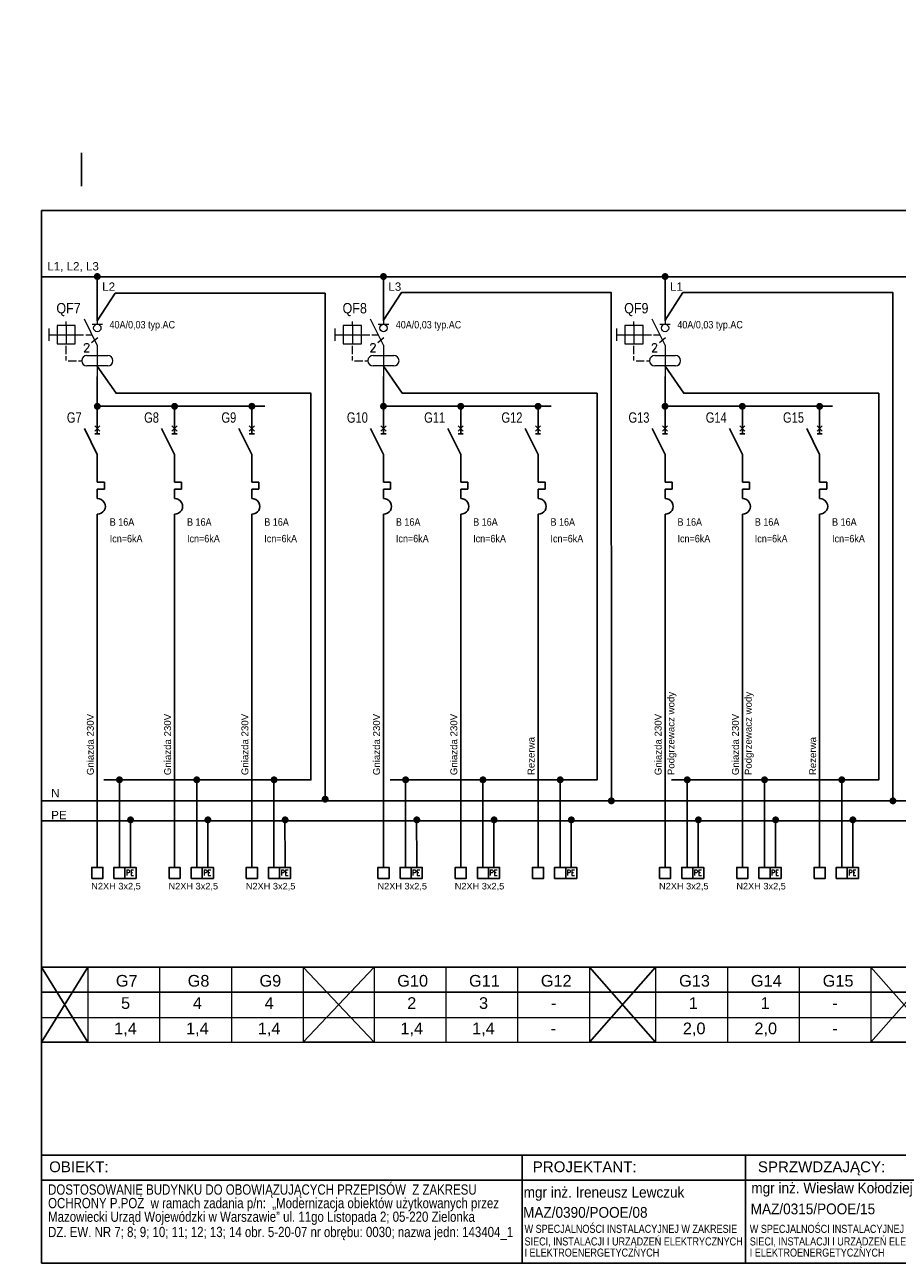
# Model space of a CAD drawing. Header units: millimetres. Extents: x 83969 to 164243, y -22860 to 4849.
# Tile 11 of 116: x 163496 to 163559, y -22670 to -22581. Entities that reach past the tile are written whole.
import ezdxf
from ezdxf.enums import TextEntityAlignment as Align

# ---------------------------------------------------------------- set-up
doc = ezdxf.new("R2010")
doc.units = ezdxf.units.MM
doc.linetypes.add('DASHED', pattern=[19.05, 12.7, -6.35])
doc.layers.get('0').update_dxf_attribs({"color": 251, "lineweight": 0})
for name, color, linetype in [('! GB N', 5, 'Continuous'), ('! GB Odbiory', 7, 'Continuous'), ('! GB Opis', 7, 'Continuous'), ('! GB PE', 96, 'Continuous'), ('! GB Przewody', 7, 'Continuous'), ('! GB Zabezpieczenia', 7, 'Continuous'), ('!TABELKA', 7, 'Continuous'), ('2DE_TXTART', 7, 'Continuous'), ('2DE_TXTCAR', 7, 'Continuous'), ('2DE_TXTFUN', 7, 'Continuous'), ('2DE_TXTLNK', 7, 'Continuous'), ('2DE_TXTMAN', 7, 'Continuous'), ('2DE_TXTNUM', 7, 'Continuous'), ('2DE_TXTORD', 7, 'Continuous'), ('2DE_TXTOTH', 7, 'Continuous'), ('2DE_TXTPFN', 7, 'Continuous'), ('2DE_TXTPIN', 7, 'Continuous'), ('B_strefy', 253, 'Continuous'), ('ROZDZIELNICE', 7, 'Continuous')]:
    doc.layers.add(name, color=color, linetype=linetype)
for name, color, linetype, lineweight in [('2DE_OBJ_Hager', 7, 'Continuous', 18), ('E_schematy 2', 3, 'Continuous', 20), ('E_TXT', 3, 'Continuous', 25), ('kreskowanie ściany', 251, 'Continuous', 0)]:
    doc.layers.add(name, color=color, linetype=linetype, lineweight=lineweight)
doc.styles.add('Arial', font='arial.ttf')
doc.styles.add('CP_ATTR', font='ROMANS.SHX')
doc.styles.add('CP_ELATT', font='cp_simplex.shx')
doc.styles.add('CP_ELATT_IT', font='cp_simplex.shx', dxfattribs={"oblique": 15})
doc.styles.add('Romans', font='romans.shx', dxfattribs={"width": 0.8})
doc.styles.get("Standard").update_dxf_attribs({"font": 'arial.ttf'})

# ---------------------------------------------------------------- blocks, each defined once
blk = doc.blocks.new('ramka A4')
at = {"linetype": 'ByBlock', "ltscale": 10}
blk.add_line((7.46, 199.45), (7.46, 205.66), dxfattribs=at)
for p, q in [((0.08, 0), (0.08, 195)), ((0.08, 195), (287.46, 195)), ((287.46, 0), (287.46, 195)), ((0.08, 20), (287.46, 20)), ((89.13, 20), (89.13, 0)), ((130.5, 20), (130.5, 0)), ((172.08, 20), (172.08, 0)), ((202.17, 20), (202.17, 0)), ((249.93, 20), (249.93, 0)), ((269.04, 20), (269.04, 0)), ((0.08, 15.39), (287.46, 15.39)), ((0.08, 0), (287.46, 0))]:
    blk.add_line(p, q)
for points in [[(249.93, 9.44), (269.04, 9.44)], [(249.93, 5.53), (269.04, 5.53)]]:
    blk.add_lwpolyline(points)
at = {"layer": '!TABELKA', "style": 'Arial'}
for s, height, width, p in [('DOSTOSOWANIE BUDYNKU DO OBOWIĄZUJĄCYCH PRZEPISÓW  Z ZAKRESU ', 1.9, 0.8, (1.3, 12.7)), ('mgr inż. Ireneusz Lewczuk', 2, 0.9, (89.41, 12.16)), ('mgr inż. Wiesław Kołodziej', 2, 0.9, (131.59, 12.94)), ('mgr inż. Piotr Tarasiuk', 2, 0.9, (173.3, 11.9)), ('OCHRONY P.POŻ  w ramach zadania p/n:  „Modernizacja obiektów użytkowanych przez ', 1.9, 0.8, (1.3, 10.19)), ('Mazowiecki Urząd Wojewódzki w Warszawie” ul. 11go Listopada 2; 05-220 Zielonka ', 1.9, 0.8, (1.3, 7.67)), ('MAZ/0390/POOE/08', 2, 0.9, (89.3, 8.42)), ('MAZ/0315/POOE/15', 2, 0.9, (131.47, 9.06)), ('DZ. EW. NR 7; 8; 9; 10; 11; 12; 13; 14 obr. 5-20-07 nr obrębu: 0030; nazwa jedn: 143404_1', 1.9, 0.8, (1.3, 4.84)), ('W SPECJALNOŚCI INSTALACYJNEJ W ZAKRESIE ', 1.5, 0.8, (89.57, 5.62)), ('W SPECJALNOŚCI INSTALACYJNEJ W ZAKRESIE ', 1.5, 0.8, (131.3, 5.62)), ('SIECI, INSTALACJI I URZĄDZEŃ ELEKTRYCZNYCH ', 1.5, 0.8, (89.57, 3.29)), ('SIECI, INSTALACJI I URZĄDZEŃ ELEKTRYCZNYCH ', 1.5, 0.8, (131.3, 3.29)), ('I ELEKTROENERGETYCZNYCH', 1.5, 0.8, (89.57, 1.22)), ('I ELEKTROENERGETYCZNYCH', 1.5, 0.8, (131.3, 1.22))]:
    blk.add_text(s, height=height, dxfattribs=dict(at, width=width)).set_placement(p)
at = {"style": 'Arial'}
for s, p in [('OBIEKT:', (1.49, 16.86)), ('PROJEKTANT:', (91.09, 16.86)), ('SPRZWDZAJĄCY:', (132.8, 16.86)), ('OPRACOWANIE:', (174.08, 16.86)), ('TEMAT:', (204.17, 16.86)), ('BRANŻA:', (251.93, 16.86)), ('NR RYS.', (269.46, 16.86)), ('FAZA:', (251.94, 6.5))]:
    blk.add_text(s, height=2, dxfattribs=at).set_placement(p)
blk = doc.blocks.new('cpelv_niec07_ns0026h')
for p, q in [((0, 2.5), (0, 7.5)), ((0, -2.5), (-3.12, 3.75)), ((0.62, 4.38), (-0.63, 3.12)), ((-0.63, 4.38), (0.62, 3.12)), ((-0.63, 2.5), (0.62, 2.5)), ((0, -7.5), (0, -2.5)), ((0, -7.5), (0, -9.15)), ((1.7, -9.15), (0, -9.15)), ((0, -10.85), (1.7, -10.85)), ((0, -10.85), (0, -12.5)), ((1.7, -10.85), (1.7, -9.15)), ((0, -13.12), (0, -12.5)), ((0, -16.87), (0, -17.5))]:
    blk.add_line(p, q)
at = {"linetype": 'Continuous'}
blk.add_line((0, -17.5), (0, -22.5), dxfattribs=at)
blk.add_arc((0.06, -15), 1.88, 268.2798, 91.7202)
at = {"linetype": 'ByBlock', "style": 'CP_ELATT_IT', "flags": 9}
for tag in ['VOLTAGE', 'IP', 'CURRENT', 'EL-STATUS', 'POWER', 'PRODUCT-TYPE', 'NUMBER', 'GROUP', 'NAME']:
    blk.add_attdef(tag, (1, 0.94), '', height=0.1, dxfattribs=at)
at = {"layer": '2DE_TXTART', "linetype": 'ByBlock', "style": 'CP_ELATT', "width": 0.9, "flags": 8}
blk.add_attdef('ARTICLE', (3, 5.14), '', height=1.8, dxfattribs=at)
at = {"layer": '2DE_TXTCAR', "linetype": 'ByBlock', "style": 'CP_ELATT', "width": 0.8, "flags": 8}
blk.add_attdef('CHARACTER', text='', height=2.5, dxfattribs=at).set_placement((-4, -6.86), align=Align.RIGHT)
at = {"layer": '2DE_TXTFUN', "linetype": 'ByBlock', "style": 'CP_ELATT', "width": 0.9, "flags": 8}
blk.add_attdef('FUNCTION', (3, -3.86), '', height=1.8, dxfattribs=at)
at = {"layer": '2DE_TXTLNK', "linetype": 'ByBlock', "style": 'CP_ELATT_IT', "oblique": 15, "width": 0.8, "flags": 8}
blk.add_attdef('LINK', text='', height=2.5, dxfattribs=at).set_placement((-4, -10.86), align=Align.RIGHT)
at = {"layer": '2DE_TXTMAN', "linetype": 'ByBlock', "style": 'CP_ELATT', "width": 0.9, "flags": 8}
blk.add_attdef('PRODUCER', (3, 2.14), '', height=1.8, dxfattribs=at)
at = {"layer": '2DE_TXTNUM', "linetype": 'ByBlock', "style": 'CP_ELATT', "width": 0.8, "flags": 8}
blk.add_attdef('TAG', text='', height=2.5, dxfattribs=at).set_placement((-4, 5.14), align=Align.RIGHT)
at = {"layer": '2DE_TXTORD', "linetype": 'ByBlock', "style": 'CP_ELATT', "width": 0.9, "flags": 8}
blk.add_attdef('ORDER-NO', (3, -0.86), '', height=1.8, dxfattribs=at)
at = {"layer": '2DE_TXTOTH', "linetype": 'ByBlock', "style": 'CP_ELATT', "width": 0.9, "flags": 8}
blk.add_attdef('OTHER', (3, -6.86), '', height=1.8, dxfattribs=at)
at = {"layer": '2DE_TXTPFN', "linetype": 'ByBlock', "style": 'CP_ELATT', "width": 0.8, "flags": 8}
blk.add_attdef('CF1', (0.5, 8), '', height=1.8, dxfattribs=at)
blk.add_attdef('CF2', text='', height=1.8, dxfattribs=at).set_placement((0.5, -23), align=Align.TOP_LEFT)
at = {"layer": '2DE_TXTPIN', "linetype": 'ByBlock', "style": 'CP_ELATT', "width": 0.8, "flags": 8}
blk.add_attdef('CP1', (-0.8, 5.5), '', height=1.8, rotation=90, dxfattribs=at)
blk.add_attdef('CP2', text='', height=1.8, rotation=90, dxfattribs=at).set_placement((-0.8, -20.5), align=Align.RIGHT)
blk = doc.blocks.new('LISTWA 1_N_PE')
for p, q in [((0, -24), (0, 0)), ((16, -24), (16, -8)), ((24, -16), (24, -24))]:
    blk.add_line(p, q)
for points in [[(-4, -32), (4, -32), (4, -24), (-4, -24)], [(12, -32), (20, -32), (20, -24), (12, -24)], [(20, -32), (28, -32), (28, -24), (20, -24)]]:
    blk.add_lwpolyline(points, close=True)
at = {"style": 'Romans', "width": 0.8}
blk.add_text('PE', height=4, dxfattribs=at).set_placement((20.73, -29.79))
at = {"width": 0.75}
blk.add_attdef('N', (12.85, -30.3), '', height=4, dxfattribs=at)
for tag, p in [('PRZEWÓD', (-4.36, -39.93)), ('MOC', (6.8, -47.63))]:
    blk.add_attdef(tag, p, '', height=4.75)
at = {"flags": 4}
blk.add_attdef('NR ', (9.64, -55.59), '', height=4.75, dxfattribs=at)
blk = doc.blocks.new('A$C61F7E6F3')
blk.add_line((-37.5, 0), (37.5, 0))
blk.add_circle((0, -26.5), 26.5)
blk = doc.blocks.new('cpelv_eiec07_ns0023_p1')
for p, q in [((0, 7.5), (0, 2.5)), ((-7.5, 2.2), (-7.5, 3.2)), ((0, -2.5), (-3.12, 3.75)), ((-11.7, 1.5), (-11.7, -1.5)), ((-11.7, 0), (-9.7, 0)), ((-9.7, 0), (-5.3, 0)), ((-7.5, 2.2), (-7.5, -2.2)), ((-5.3, 0), (-3.3, 0)), ((-2.8, 0), (-1.25, 0)), ((-7.5, -4.7), (-7.5, -2.7)), ((-1.36, -1.85), (0.11, -0.65)), ((0, -2.5), (0, -10)), ((-7.5, -6.2), (-7.5, -5.2)), ((-2.5, -5), (2.5, -5)), ((-7, -6.25), (-5, -6.25)), ((-4.5, -6.25), (-3.75, -6.25)), ((2.5, -7.5), (-2.5, -7.5))]:
    blk.add_line(p, q)
blk.add_lwpolyline([(-9.7, -2.2), (-5.3, -2.2), (-5.3, 2.2), (-9.7, 2.2)], close=True)
for centre, start, end in [((-2.5, -6.25), 90, 270), ((2.5, -6.25), 270, 90)]:
    blk.add_arc(centre, 1.25, start, end)
at = {"xscale": 0.03333333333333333, "yscale": 0.03333333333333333, "zscale": 0.03333333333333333}
blk.add_blockref('A$C61F7E6F3', (0, 2.5), dxfattribs=at)
at = {"style": 'CP_ATTR'}
blk.add_text('2', height=2, dxfattribs=at).set_placement((-3.4, -4.09))
at = {"linetype": 'ByBlock', "style": 'CP_ELATT', "flags": 9}
for tag in ['VOLTAGE', 'TEXT_01', 'NAME', 'GROUP', 'NUMBER', 'PRODUCT-TYPE', 'POWER', 'EL-STATUS', 'CURRENT', 'IP', 'PRODUCER']:
    blk.add_attdef(tag, (1, -1.56), '', height=0.1, dxfattribs=at)
at = {"layer": '2DE_TXTART', "linetype": 'ByBlock', "style": 'CP_ELATT', "width": 0.6, "flags": 8}
for tag, p in [('ARTICLE', (4, 3.55)), ('ARTICLE-1', (4, 0.55)), ('ARTICLE-2', (4, -2.45))]:
    blk.add_attdef(tag, p, '', height=1.8, dxfattribs=at)
at = {"layer": '2DE_TXTCAR', "linetype": 'ByBlock', "style": 'CP_ELATT', "width": 0.6, "flags": 8}
blk.add_attdef('CHARACTER', text='', height=1.8, dxfattribs=at).set_placement((-9, -5.45), align=Align.RIGHT)
at = {"layer": '2DE_TXTFUN', "linetype": 'ByBlock', "style": 'CP_ELATT', "width": 0.6, "flags": 8}
blk.add_attdef('FUNCTION', (4, -5.45), '', height=1.8, dxfattribs=at)
at = {"layer": '2DE_TXTLNK', "linetype": 'ByBlock', "style": 'CP_ELATT_IT', "oblique": 15, "width": 0.6, "flags": 8}
blk.add_attdef('LINK', text='', height=1.8, dxfattribs=at).set_placement((-9, -8.45), align=Align.RIGHT)
at = {"layer": '2DE_TXTNUM', "linetype": 'ByBlock', "style": 'CP_ELATT', "width": 0.6, "flags": 8}
blk.add_attdef('TAG', text='', height=2.5, dxfattribs=at).set_placement((-4, 5.14), align=Align.RIGHT)
at = {"layer": '2DE_TXTORD', "linetype": 'ByBlock', "style": 'CP_ELATT', "width": 0.6, "flags": 8}
blk.add_attdef('ORDER-NO', (4, 6.55), '', height=1.8, dxfattribs=at)
at = {"layer": '2DE_TXTOTH', "linetype": 'ByBlock', "style": 'CP_ELATT', "width": 0.6, "flags": 8}
blk.add_attdef('OTHER', (4, -8.45), '', height=1.8, dxfattribs=at)
at = {"layer": '2DE_TXTPFN', "linetype": 'ByBlock', "style": 'CP_ELATT', "width": 0.6, "flags": 8}
blk.add_attdef('CF1', (0.5, 8), '', height=1.8, dxfattribs=at)
blk.add_attdef('CF2', text='', height=1.8, dxfattribs=at).set_placement((0.5, -10.5), align=Align.TOP_LEFT)
at = {"layer": '2DE_TXTPIN', "linetype": 'ByBlock', "style": 'CP_ELATT', "width": 0.6, "flags": 8}
blk.add_attdef('CP1', (-0.8, 5.5), '', height=1.8, rotation=90, dxfattribs=at)
blk.add_attdef('CP2', text='', height=1.8, rotation=90, dxfattribs=at).set_placement((-0.8, -9), align=Align.RIGHT)

msp = doc.modelspace()

# ---------------------------------------------------------------- hatches: boundary and pattern name
at = {"layer": 'kreskowanie ściany', "ltscale": 20}
h = msp.add_hatch(dxfattribs=at)
h.set_pattern_fill('ANSI31', color=256, scale=1.111111, angle=90, style=0)
h.set_pattern_definition([(45, (194989.986, -78415.222), (2.49451559, -2.49451559), [])])
h.paths.add_polyline_path([(163545.741, -22593.8), (163545.741, -22580.829), (163537.741, -22583.954), (163537.741, -22593.8)])
h.paths.add_polyline_path([(163537.741, -22583.954), (163537.741, -22593.8), (163545.741, -22593.8), (163545.741, -22580.829)])
h.paths.add_polyline_path([(163500.741, -22583.954), (163492.741, -22580.829), (163492.741, -22593.8), (163500.741, -22593.8)])
h.paths.add_polyline_path([(163492.741, -22593.8), (163500.741, -22593.8), (163500.741, -22583.954), (163492.741, -22580.829)])

# ---------------------------------------------------------------- linework, layer by layer
at = {"layer": '! GB N', "ltscale": 2}
msp.add_line((163497.286, -22636.885), (163609.396, -22636.885), dxfattribs=at)
at = {"layer": '! GB N'}
for points in [[(163501.348, -22602.219), (163502.642, -22600.221), (163517.806, -22600.223), (163517.812, -22636.762)], [(163522.026, -22602.171), (163523.32, -22600.173), (163538.484, -22600.175), (163538.49, -22636.714)], [(163542.372, -22602.171), (163543.666, -22600.173), (163558.83, -22600.175), (163558.836, -22636.714)], [(163501.348, -22605.484), (163502.702, -22607.438), (163516.782, -22607.438), (163516.782, -22635.368), (163501.823, -22635.368)], [(163522.026, -22605.484), (163523.38, -22607.438), (163537.46, -22607.438), (163537.46, -22635.368), (163522.501, -22635.368)], [(163542.372, -22605.484), (163543.726, -22607.438), (163557.806, -22607.438), (163557.806, -22635.368), (163542.848, -22635.368)]]:
    msp.add_lwpolyline(points, dxfattribs=at)
at = {"layer": '! GB N', "color": 5, "linetype": 'DASHED', "ltscale": 2, "const_width": 0.25}
for points in [[(163502.825, -22635.365, 1), (163503.075, -22635.365, 1)], [(163508.409, -22635.365, 1), (163508.659, -22635.365, 1)], [(163513.993, -22635.365, 1), (163514.243, -22635.365, 1)], [(163523.503, -22635.365, 1), (163523.753, -22635.365, 1)], [(163529.087, -22635.365, 1), (163529.337, -22635.365, 1)], [(163534.671, -22635.365, 1), (163534.921, -22635.365, 1)], [(163543.849, -22635.365, 1), (163544.099, -22635.365, 1)], [(163549.433, -22635.365, 1), (163549.683, -22635.365, 1)], [(163555.017, -22635.365, 1), (163555.267, -22635.365, 1)], [(163517.687, -22636.762, 1), (163517.937, -22636.762, 1)], [(163538.365, -22636.884, 1), (163538.615, -22636.884, 1)], [(163558.711, -22636.884, 1), (163558.961, -22636.884, 1)]]:
    msp.add_lwpolyline(points, format="xyb", close=True, dxfattribs=at)
at = {"layer": '! GB PE', "ltscale": 2}
msp.add_line((163497.286, -22638.327), (163609.396, -22638.327), dxfattribs=at)
at = {"layer": '! GB Przewody'}
for p, q in [((163501.348, -22600.966), (163501.348, -22598.977)), ((163501.348, -22602.219), (163501.348, -22599.102)), ((163522.026, -22600.966), (163522.026, -22598.977)), ((163522.026, -22602.219), (163522.026, -22599.102)), ((163542.372, -22600.966), (163542.372, -22598.977)), ((163542.372, -22602.219), (163542.372, -22599.102)), ((163501.348, -22606.234), (163501.348, -22609.99)), ((163522.026, -22606.234), (163522.026, -22609.99)), ((163542.372, -22606.234), (163542.372, -22609.99)), ((163501.348, -22608.386), (163513.454, -22608.386)), ((163506.932, -22608.386), (163506.932, -22609.99)), ((163512.515, -22608.386), (163512.515, -22609.99)), ((163522.026, -22608.386), (163534.131, -22608.386)), ((163527.609, -22608.386), (163527.609, -22609.99)), ((163533.193, -22608.386), (163533.193, -22609.99)), ((163542.372, -22608.386), (163554.478, -22608.386)), ((163547.956, -22608.386), (163547.956, -22609.99)), ((163553.54, -22608.386), (163553.54, -22609.99)), ((163501.348, -22617.862), (163501.348, -22639.292)), ((163506.932, -22617.862), (163506.932, -22639.292)), ((163512.515, -22617.862), (163512.515, -22639.292)), ((163522.026, -22617.862), (163522.026, -22639.292)), ((163527.609, -22617.862), (163527.609, -22639.292)), ((163533.193, -22617.862), (163533.193, -22639.292)), ((163542.372, -22617.862), (163542.372, -22639.292)), ((163547.956, -22617.862), (163547.956, -22639.292)), ((163553.54, -22617.862), (163553.54, -22639.292))]:
    msp.add_line(p, q, dxfattribs=at)
at = {"layer": '! GB Przewody', "const_width": 0.25}
for points in [[(163501.223, -22599.013, 1), (163501.473, -22599.013, 1)], [(163521.901, -22599.013, 1), (163522.151, -22599.013, 1)], [(163542.247, -22599.013, 1), (163542.497, -22599.013, 1)], [(163501.223, -22608.386, 1), (163501.473, -22608.386, 1)], [(163506.807, -22608.386, 1), (163507.057, -22608.386, 1)], [(163512.39, -22608.386, 1), (163512.64, -22608.386, 1)], [(163521.901, -22608.386, 1), (163522.151, -22608.386, 1)], [(163527.484, -22608.386, 1), (163527.734, -22608.386, 1)], [(163533.068, -22608.386, 1), (163533.318, -22608.386, 1)], [(163542.247, -22608.386, 1), (163542.497, -22608.386, 1)], [(163547.831, -22608.386, 1), (163548.081, -22608.386, 1)], [(163553.415, -22608.386, 1), (163553.665, -22608.386, 1)], [(163503.629, -22638.258, 1), (163503.879, -22638.258, 1)], [(163509.213, -22638.258, 1), (163509.463, -22638.258, 1)], [(163514.796, -22638.258, 1), (163515.046, -22638.258, 1)], [(163524.307, -22638.258, 1), (163524.557, -22638.258, 1)], [(163529.89, -22638.258, 1), (163530.14, -22638.258, 1)], [(163535.474, -22638.258, 1), (163535.724, -22638.258, 1)], [(163544.653, -22638.258, 1), (163544.903, -22638.258, 1)], [(163550.237, -22638.258, 1), (163550.487, -22638.258, 1)], [(163555.82, -22638.258, 1), (163556.07, -22638.258, 1)]]:
    msp.add_lwpolyline(points, format="xyb", close=True, dxfattribs=at)
at = {"layer": '! GB Przewody'}
for points in [[(163497.317, -22599.031), (163609.396, -22599.031)], [(163502.948, -22640.092), (163502.948, -22635.365)], [(163508.532, -22640.092), (163508.532, -22635.365)], [(163514.115, -22640.092), (163514.115, -22635.365)], [(163523.626, -22640.092), (163523.626, -22635.365)], [(163529.209, -22640.092), (163529.209, -22635.365)], [(163534.793, -22640.092), (163534.793, -22635.365)], [(163543.972, -22640.092), (163543.972, -22635.365)], [(163549.556, -22640.092), (163549.556, -22635.365)], [(163555.14, -22640.092), (163555.14, -22635.365)], [(163503.748, -22641.292), (163503.741, -22638.197)], [(163509.332, -22641.292), (163509.325, -22638.197)], [(163514.915, -22641.292), (163514.909, -22638.197)], [(163524.426, -22641.292), (163524.419, -22638.197)], [(163530.009, -22641.292), (163530.003, -22638.197)], [(163535.593, -22641.292), (163535.586, -22638.197)], [(163544.772, -22641.292), (163544.765, -22638.197)], [(163550.356, -22641.292), (163550.349, -22638.197)], [(163555.94, -22641.292), (163555.933, -22638.197)]]:
    msp.add_lwpolyline(points, dxfattribs=at)
at = {"layer": 'B_strefy', "color": 7, "linetype": 'Continuous'}
msp.add_line((163497.317, -22650.71), (163609.396, -22650.71), dxfattribs=at)
at = {"layer": 'E_schematy 2', "color": 7, "linetype": 'Continuous'}
for p, q in [((163500.664, -22648.905), (163500.664, -22654.306)), ((163505.851, -22648.905), (163505.851, -22654.271)), ((163505.851, -22648.905), (163505.851, -22654.306)), ((163511.039, -22648.905), (163511.039, -22654.271)), ((163511.039, -22648.905), (163511.039, -22654.306)), ((163516.227, -22648.905), (163516.227, -22654.271)), ((163516.227, -22648.905), (163516.227, -22654.306)), ((163521.341, -22648.905), (163521.341, -22654.306)), ((163526.529, -22648.905), (163526.529, -22654.271)), ((163526.529, -22648.905), (163526.529, -22654.306)), ((163531.717, -22648.905), (163531.717, -22654.271)), ((163531.717, -22648.905), (163531.717, -22654.306)), ((163536.905, -22648.905), (163536.905, -22654.271)), ((163536.905, -22648.905), (163536.905, -22654.306)), ((163541.688, -22648.905), (163541.688, -22654.306)), ((163546.876, -22648.905), (163546.876, -22654.271)), ((163546.876, -22648.905), (163546.876, -22654.306)), ((163552.063, -22648.905), (163552.063, -22654.271)), ((163552.063, -22648.905), (163552.063, -22654.306)), ((163557.251, -22648.905), (163557.251, -22654.271)), ((163557.251, -22648.905), (163557.251, -22654.306)), ((163497.317, -22650.71), (163609.396, -22650.71)), ((163497.317, -22650.71), (163609.396, -22650.71)), ((163497.317, -22652.54), (163609.396, -22652.54)), ((163497.317, -22654.306), (163609.396, -22654.306))]:
    msp.add_line(p, q, dxfattribs=at)
at = {"layer": 'ROZDZIELNICE'}
for points in [[(163497.317, -22648.905), (163609.396, -22648.905)], [(163497.317, -22648.905), (163500.664, -22654.306), (163497.317, -22654.306), (163500.664, -22648.905)], [(163516.227, -22648.905), (163521.341, -22654.306), (163516.227, -22654.306), (163521.341, -22648.905)], [(163536.905, -22648.905), (163541.688, -22654.306), (163536.905, -22654.306), (163541.688, -22648.905)], [(163557.251, -22648.905), (163562.034, -22654.306), (163557.251, -22654.306), (163562.034, -22648.905)]]:
    msp.add_lwpolyline(points, dxfattribs=at)

# ---------------------------------------------------------------- block references
at = {"layer": '! GB Odbiory'}
ref = msp.add_blockref('LISTWA 1_N_PE', (163501.348, -22639.292), dxfattribs=dict(at, xscale=0.1, yscale=0.1, zscale=0.1))
ref.add_attrib('PRZEWÓD', 'N2XH 3x2,5', (163500.912, -22643.285), dxfattribs={"layer": '0', "height": 0.4752, "style": 'Arial'})
ref = msp.add_blockref('LISTWA 1_N_PE', (163506.932, -22639.292), dxfattribs=dict(at, xscale=0.1, yscale=0.1, zscale=0.1))
ref.add_attrib('PRZEWÓD', 'N2XH 3x2,5', (163506.496, -22643.285), dxfattribs={"layer": '0', "height": 0.4752, "style": 'Arial'})
ref = msp.add_blockref('LISTWA 1_N_PE', (163512.515, -22639.292), dxfattribs=dict(at, xscale=0.1, yscale=0.1, zscale=0.1))
ref.add_attrib('PRZEWÓD', 'N2XH 3x2,5', (163512.08, -22643.286), dxfattribs={"layer": '0', "height": 0.4752, "style": 'Arial'})
ref = msp.add_blockref('LISTWA 1_N_PE', (163522.026, -22639.292), dxfattribs=dict(at, xscale=0.1, yscale=0.1, zscale=0.1))
ref.add_attrib('PRZEWÓD', 'N2XH 3x2,5', (163521.59, -22643.285), dxfattribs={"layer": '0', "height": 0.4752, "style": 'Arial'})
ref = msp.add_blockref('LISTWA 1_N_PE', (163527.609, -22639.292), dxfattribs=dict(at, xscale=0.1, yscale=0.1, zscale=0.1))
ref.add_attrib('PRZEWÓD', 'N2XH 3x2,5', (163527.174, -22643.285), dxfattribs={"layer": '0', "height": 0.4752, "style": 'Arial'})
at = {"layer": '! GB Odbiory', "xscale": 0.1, "yscale": 0.1, "zscale": 0.1}
for p in [(163533.193, -22639.292), (163553.54, -22639.292)]:
    msp.add_blockref('LISTWA 1_N_PE', p, dxfattribs=at)
at = {"layer": '! GB Odbiory'}
ref = msp.add_blockref('LISTWA 1_N_PE', (163542.372, -22639.292), dxfattribs=dict(at, xscale=0.1, yscale=0.1, zscale=0.1))
ref.add_attrib('PRZEWÓD', 'N2XH 3x2,5', (163541.936, -22643.285), dxfattribs={"layer": '0', "height": 0.4752, "style": 'Arial'})
ref = msp.add_blockref('LISTWA 1_N_PE', (163547.956, -22639.292), dxfattribs=dict(at, xscale=0.1, yscale=0.1, zscale=0.1))
ref.add_attrib('PRZEWÓD', 'N2XH 3x2,5', (163547.52, -22643.285), dxfattribs={"layer": '0', "height": 0.4752, "style": 'Arial'})
at = {"layer": '! GB Zabezpieczenia'}
ref = msp.add_blockref('cpelv_niec07_ns0026h', (163501.348, -22611.115), dxfattribs=dict(at, xscale=0.3, yscale=0.3, zscale=0.3))
ref.add_attrib('TAG', 'G7', dxfattribs={"layer": '2DE_TXTNUM', "color": 7, "linetype": 'ByBlock', "height": 0.75, "style": 'CP_ELATT', "width": 0.8, "flags": 8}).set_placement((163500.219, -22609.572), align=Align.RIGHT)
ref.add_attrib('ARTICLE', 'B 16A', (163502.248, -22617.012), dxfattribs={"layer": '2DE_TXTART', "color": 7, "linetype": 'ByBlock', "height": 0.54, "style": 'CP_ELATT', "width": 0.9, "flags": 8})
ref.add_attrib('PRODUCER', 'Icn=6kA', (163502.248, -22618.211), dxfattribs={"layer": '2DE_TXTMAN', "color": 7, "linetype": 'ByBlock', "height": 0.54, "style": 'CP_ELATT', "width": 0.9, "flags": 8})
ref = msp.add_blockref('cpelv_niec07_ns0026h', (163506.932, -22611.115), dxfattribs=dict(at, xscale=0.3, yscale=0.3, zscale=0.3))
ref.add_attrib('TAG', 'G8', dxfattribs={"layer": '2DE_TXTNUM', "color": 7, "linetype": 'ByBlock', "height": 0.75, "style": 'CP_ELATT', "width": 0.8, "flags": 8}).set_placement((163505.803, -22609.572), align=Align.RIGHT)
ref.add_attrib('ARTICLE', 'B 16A', (163507.832, -22617.012), dxfattribs={"layer": '2DE_TXTART', "color": 7, "linetype": 'ByBlock', "height": 0.54, "style": 'CP_ELATT', "width": 0.9, "flags": 8})
ref.add_attrib('PRODUCER', 'Icn=6kA', (163507.832, -22618.211), dxfattribs={"layer": '2DE_TXTMAN', "color": 7, "linetype": 'ByBlock', "height": 0.54, "style": 'CP_ELATT', "width": 0.9, "flags": 8})
ref = msp.add_blockref('cpelv_niec07_ns0026h', (163512.515, -22611.115), dxfattribs=dict(at, xscale=0.3, yscale=0.3, zscale=0.3))
ref.add_attrib('TAG', 'G9', dxfattribs={"layer": '2DE_TXTNUM', "color": 7, "linetype": 'ByBlock', "height": 0.75, "style": 'CP_ELATT', "width": 0.8, "flags": 8}).set_placement((163511.387, -22609.572), align=Align.RIGHT)
ref.add_attrib('ARTICLE', 'B 16A', (163513.415, -22617.012), dxfattribs={"layer": '2DE_TXTART', "color": 7, "linetype": 'ByBlock', "height": 0.54, "style": 'CP_ELATT', "width": 0.9, "flags": 8})
ref.add_attrib('PRODUCER', 'Icn=6kA', (163513.415, -22618.211), dxfattribs={"layer": '2DE_TXTMAN', "color": 7, "linetype": 'ByBlock', "height": 0.54, "style": 'CP_ELATT', "width": 0.9, "flags": 8})
ref = msp.add_blockref('cpelv_niec07_ns0026h', (163522.026, -22611.115), dxfattribs=dict(at, xscale=0.3, yscale=0.3, zscale=0.3))
ref.add_attrib('TAG', 'G10', dxfattribs={"layer": '2DE_TXTNUM', "color": 7, "linetype": 'ByBlock', "height": 0.75, "style": 'CP_ELATT', "width": 0.8, "flags": 8}).set_placement((163520.897, -22609.572), align=Align.RIGHT)
ref.add_attrib('ARTICLE', 'B 16A', (163522.926, -22617.012), dxfattribs={"layer": '2DE_TXTART', "color": 7, "linetype": 'ByBlock', "height": 0.54, "style": 'CP_ELATT', "width": 0.9, "flags": 8})
ref.add_attrib('PRODUCER', 'Icn=6kA', (163522.926, -22618.211), dxfattribs={"layer": '2DE_TXTMAN', "color": 7, "linetype": 'ByBlock', "height": 0.54, "style": 'CP_ELATT', "width": 0.9, "flags": 8})
ref = msp.add_blockref('cpelv_niec07_ns0026h', (163527.609, -22611.115), dxfattribs=dict(at, xscale=0.3, yscale=0.3, zscale=0.3))
ref.add_attrib('TAG', 'G11', dxfattribs={"layer": '2DE_TXTNUM', "color": 7, "linetype": 'ByBlock', "height": 0.75, "style": 'CP_ELATT', "width": 0.8, "flags": 8}).set_placement((163526.481, -22609.572), align=Align.RIGHT)
ref.add_attrib('ARTICLE', 'B 16A', (163528.509, -22617.012), dxfattribs={"layer": '2DE_TXTART', "color": 7, "linetype": 'ByBlock', "height": 0.54, "style": 'CP_ELATT', "width": 0.9, "flags": 8})
ref.add_attrib('PRODUCER', 'Icn=6kA', (163528.509, -22618.211), dxfattribs={"layer": '2DE_TXTMAN', "color": 7, "linetype": 'ByBlock', "height": 0.54, "style": 'CP_ELATT', "width": 0.9, "flags": 8})
ref = msp.add_blockref('cpelv_niec07_ns0026h', (163533.193, -22611.115), dxfattribs=dict(at, xscale=0.3, yscale=0.3, zscale=0.3))
ref.add_attrib('TAG', 'G12', dxfattribs={"layer": '2DE_TXTNUM', "color": 7, "linetype": 'ByBlock', "height": 0.75, "style": 'CP_ELATT', "width": 0.8, "flags": 8}).set_placement((163532.065, -22609.572), align=Align.RIGHT)
ref.add_attrib('ARTICLE', 'B 16A', (163534.093, -22617.012), dxfattribs={"layer": '2DE_TXTART', "color": 7, "linetype": 'ByBlock', "height": 0.54, "style": 'CP_ELATT', "width": 0.9, "flags": 8})
ref.add_attrib('PRODUCER', 'Icn=6kA', (163534.093, -22618.211), dxfattribs={"layer": '2DE_TXTMAN', "color": 7, "linetype": 'ByBlock', "height": 0.54, "style": 'CP_ELATT', "width": 0.9, "flags": 8})
ref = msp.add_blockref('cpelv_niec07_ns0026h', (163542.372, -22611.115), dxfattribs=dict(at, xscale=0.3, yscale=0.3, zscale=0.3))
ref.add_attrib('TAG', 'G13', dxfattribs={"layer": '2DE_TXTNUM', "color": 7, "linetype": 'ByBlock', "height": 0.75, "style": 'CP_ELATT', "width": 0.8, "flags": 8}).set_placement((163541.243, -22609.572), align=Align.RIGHT)
ref.add_attrib('ARTICLE', 'B 16A', (163543.272, -22617.012), dxfattribs={"layer": '2DE_TXTART', "color": 7, "linetype": 'ByBlock', "height": 0.54, "style": 'CP_ELATT', "width": 0.9, "flags": 8})
ref.add_attrib('PRODUCER', 'Icn=6kA', (163543.272, -22618.211), dxfattribs={"layer": '2DE_TXTMAN', "color": 7, "linetype": 'ByBlock', "height": 0.54, "style": 'CP_ELATT', "width": 0.9, "flags": 8})
ref = msp.add_blockref('cpelv_niec07_ns0026h', (163547.956, -22611.115), dxfattribs=dict(at, xscale=0.3, yscale=0.3, zscale=0.3))
ref.add_attrib('TAG', 'G14', dxfattribs={"layer": '2DE_TXTNUM', "color": 7, "linetype": 'ByBlock', "height": 0.75, "style": 'CP_ELATT', "width": 0.8, "flags": 8}).set_placement((163546.827, -22609.572), align=Align.RIGHT)
ref.add_attrib('ARTICLE', 'B 16A', (163548.856, -22617.012), dxfattribs={"layer": '2DE_TXTART', "color": 7, "linetype": 'ByBlock', "height": 0.54, "style": 'CP_ELATT', "width": 0.9, "flags": 8})
ref.add_attrib('PRODUCER', 'Icn=6kA', (163548.856, -22618.211), dxfattribs={"layer": '2DE_TXTMAN', "color": 7, "linetype": 'ByBlock', "height": 0.54, "style": 'CP_ELATT', "width": 0.9, "flags": 8})
ref = msp.add_blockref('cpelv_niec07_ns0026h', (163553.54, -22611.115), dxfattribs=dict(at, xscale=0.3, yscale=0.3, zscale=0.3))
ref.add_attrib('TAG', 'G15', dxfattribs={"layer": '2DE_TXTNUM', "color": 7, "linetype": 'ByBlock', "height": 0.75, "style": 'CP_ELATT', "width": 0.8, "flags": 8}).set_placement((163552.411, -22609.572), align=Align.RIGHT)
ref.add_attrib('ARTICLE', 'B 16A', (163554.44, -22617.012), dxfattribs={"layer": '2DE_TXTART', "color": 7, "linetype": 'ByBlock', "height": 0.54, "style": 'CP_ELATT', "width": 0.9, "flags": 8})
ref.add_attrib('PRODUCER', 'Icn=6kA', (163554.44, -22618.211), dxfattribs={"layer": '2DE_TXTMAN', "color": 7, "linetype": 'ByBlock', "height": 0.54, "style": 'CP_ELATT', "width": 0.9, "flags": 8})
at = {"layer": '!TABELKA', "xscale": 0.3900000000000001, "yscale": 0.3900000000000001, "zscale": 0.3900000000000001}
msp.add_blockref('ramka A4', (163497.286, -22670.283), dxfattribs=at)
at = {"layer": '2DE_OBJ_Hager'}
ref = msp.add_blockref('cpelv_eiec07_ns0023_p1', (163501.348, -22603.216), dxfattribs=dict(at, xscale=0.3, yscale=0.3, zscale=0.3))
ref.add_attrib('ARTICLE', '40A/0,03 typ.AC', (163502.234, -22602.762), dxfattribs={"layer": '2DE_TXTART', "linetype": 'ByBlock', "height": 0.54, "style": 'CP_ELATT', "width": 0.9, "flags": 8})
ref.add_attrib('TAG', 'QF7', dxfattribs={"layer": '2DE_TXTNUM', "linetype": 'ByBlock', "height": 0.75, "style": 'CP_ELATT', "width": 0.9, "flags": 8}).set_placement((163500.148, -22601.675), align=Align.RIGHT)
ref = msp.add_blockref('cpelv_eiec07_ns0023_p1', (163522.026, -22603.216), dxfattribs=dict(at, xscale=0.3, yscale=0.3, zscale=0.3))
ref.add_attrib('ARTICLE', '40A/0,03 typ.AC', (163522.912, -22602.762), dxfattribs={"layer": '2DE_TXTART', "linetype": 'ByBlock', "height": 0.54, "style": 'CP_ELATT', "width": 0.9, "flags": 8})
ref.add_attrib('TAG', 'QF8', dxfattribs={"layer": '2DE_TXTNUM', "linetype": 'ByBlock', "height": 0.75, "style": 'CP_ELATT', "width": 0.9, "flags": 8}).set_placement((163520.826, -22601.675), align=Align.RIGHT)
ref = msp.add_blockref('cpelv_eiec07_ns0023_p1', (163542.372, -22603.216), dxfattribs=dict(at, xscale=0.3, yscale=0.3, zscale=0.3))
ref.add_attrib('ARTICLE', '40A/0,03 typ.AC', (163543.259, -22602.762), dxfattribs={"layer": '2DE_TXTART', "linetype": 'ByBlock', "height": 0.54, "style": 'CP_ELATT', "width": 0.9, "flags": 8})
ref.add_attrib('TAG', 'QF9', dxfattribs={"layer": '2DE_TXTNUM', "linetype": 'ByBlock', "height": 0.75, "style": 'CP_ELATT', "width": 0.9, "flags": 8}).set_placement((163541.172, -22601.675), align=Align.RIGHT)

# ---------------------------------------------------------------- texts
at = {"layer": '! GB N', "color": 5, "style": 'Arial'}
msp.add_text('N', height=0.6, dxfattribs=at).set_placement((163498.015, -22636.632))
at = {"layer": '! GB Opis', "style": 'Arial'}
for s, p in [('Podgrzewacz wody', (163543.048, -22635.029)), ('Podgrzewacz wody', (163548.632, -22635.029)), ('Gniazda 230V', (163501.095, -22635.03)), ('Gniazda 230V', (163506.679, -22635.029)), ('Gniazda 230V', (163512.263, -22635.029)), ('Gniazda 230V', (163521.773, -22635.03)), ('Gniazda 230V', (163527.357, -22635.029)), ('Gniazda 230V', (163542.119, -22635.03)), ('Gniazda 230V', (163547.703, -22635.029)), ('Rezerwa', (163532.94, -22635.029)), ('Rezerwa', (163553.287, -22635.029))]:
    msp.add_text(s, height=0.5, rotation=90, dxfattribs=at).set_placement(p)
at = {"layer": '! GB PE', "color": 96, "style": 'Arial'}
msp.add_text('PE', height=0.6, dxfattribs=at).set_placement((163498.015, -22638.211))
at = {"layer": '! GB Przewody', "style": 'Arial'}
msp.add_text('L1, L2, L3', height=0.6, dxfattribs=at).set_placement((163497.729, -22598.573))
at = {"layer": '! GB Zabezpieczenia', "color": 1, "linetype": 'Continuous', "style": 'Arial'}
for s, p in [('L2', (163501.703, -22600.043)), ('L3', (163522.381, -22600.043)), ('L1', (163542.727, -22600.043))]:
    msp.add_text(s, height=0.6, dxfattribs=at).set_placement(p)
at = {"layer": 'E_TXT', "color": 7, "linetype": 'Continuous', "style": 'Arial'}
for s, height, p in [('G7', 0.8438, (163502.689, -22650.304)), ('G8', 0.8438, (163507.877, -22650.304)), ('G9', 0.8438, (163513.065, -22650.304)), ('G10', 0.8438, (163523.019, -22650.304)), ('G11', 0.8438, (163528.206, -22650.304)), ('G12', 0.8438, (163533.394, -22650.304)), ('G13', 0.8438, (163543.384, -22650.304)), ('G14', 0.8438, (163548.572, -22650.304)), ('G15', 0.8438, (163553.76, -22650.304)), ('5', 0.844, (163503.064, -22651.913)), ('4', 0.844, (163508.252, -22651.913)), ('4', 0.844, (163513.44, -22651.913)), ('2', 0.844, (163523.742, -22651.913)), ('3', 0.844, (163528.929, -22651.913)), ('-', 0.844, (163534.117, -22651.913)), ('1', 0.844, (163544.088, -22651.913)), ('1', 0.844, (163549.276, -22651.913)), ('-', 0.844, (163554.464, -22651.913)), ('1,4', 0.8438, (163502.569, -22653.744)), ('1,4', 0.8438, (163507.757, -22653.744)), ('1,4', 0.8438, (163512.945, -22653.744)), ('1,4', 0.8438, (163523.247, -22653.744)), ('1,4', 0.8438, (163528.435, -22653.744)), ('2,0', 0.8438, (163543.656, -22653.744)), ('2,0', 0.8438, (163548.828, -22653.744)), ('-', 0.844, (163534.113, -22653.744)), ('-', 0.844, (163554.459, -22653.744))]:
    msp.add_text(s, height=height, dxfattribs=at).set_placement(p)

doc.saveas('drawing.dxf')
